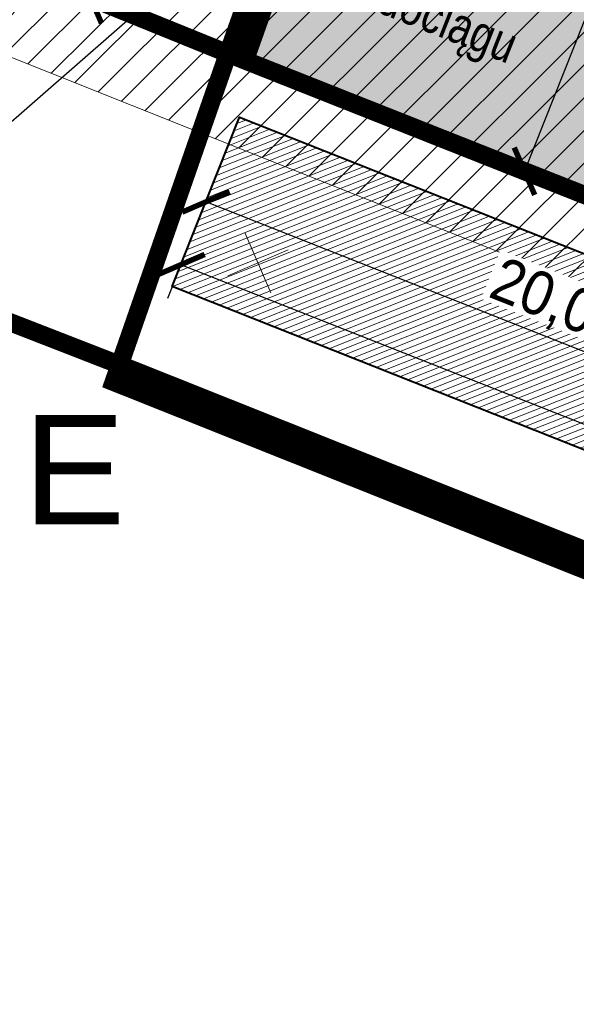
# Model space of a CAD drawing. Header units: millimetres. Extents: x -420 to 7389807, y 100 to 5530098.
# Tile 7 of 19: x 880 to 895, y 331 to 358. Entities that reach past the tile are written whole.
import ezdxf
from ezdxf import colors
from ezdxf.entities.mleader import LeaderData, LeaderLine
from ezdxf.enums import TextEntityAlignment as Align
from ezdxf.math import Vec2, Vec3

# ---------------------------------------------------------------- set-up
doc = ezdxf.new("R2010")
doc.units = ezdxf.units.MM
doc.linetypes.add('DASHDOTX2', pattern=[2, 1, -0.5, 0, -0.5])
doc.linetypes.add('HIDDEN', pattern=[0.375, 0.25, -0.125])
doc.layers.add('_obwiednie', color=21, linetype='Continuous', lineweight=9, plot=False)
for name, color, linetype, lineweight in [('_wymiary', 7, 'Continuous', 9), ('A_Z_drogi grube', 7, 'Continuous', 40), ('A_Z_granice działek', 74, 'Continuous', 13), ('A_Z_hatch_kreskowanie', 252, 'Continuous', 9), ('A_Z_podkład mapa tiff', 7, 'Continuous', 15), ('A_Z_sieć_wodna', 160, 'Continuous', 30), ('A_Z_zakres działek-opracowania', 161, 'DASHDOTX2', 13), ('A_Z_zieleń_trawa', 95, 'Continuous', 9)]:
    doc.layers.add(name, color=color, linetype=linetype, lineweight=lineweight)
doc.layers.add('A_Z_sieć_elektryczna_strefa', color=7, linetype='Continuous', lineweight=5, true_color=0xff8484)
doc.styles.add('1_100', font='arial.ttf', dxfattribs={"width": 0.8, "height": 25})
doc.styles.get("Standard").update_dxf_attribs({"font": 'arial.ttf', "width": 0.9})
doc.dimstyles.new('1_500', dxfattribs={"dimtxt": 1.2, "dimasz": 1, "dimexe": 1, "dimexo": 0.625, "dimgap": 0.2, "dimtad": 1, "dimzin": 0, "dimtxsty": 'Standard', "dimblk": 'ARCHTICK', "dimblk1": 'ARCHTICK', "dimblk2": 'ARCHTICK', "dimcen": 1, "dimclrd": 256, "dimclre": 256, "dimclrt": 256, "dimadec": 0, "dimazin": 0, "dimtfac": 1, "dimtmove": 1, "dimatfit": 3, "dimldrblk": 'ARCHTICK', "dimfxl": 1, "dimfxlon": 1, "dimtfill": 1, "dimarcsym": 1})
picture_1 = doc.add_image_def('image1.tiff', size_in_pixel=(3306, 2337))

# ---------------------------------------------------------------- blocks, each defined once
blk = doc.blocks.new('_ArchTick')
at = {"color": 0, "linetype": 'ByBlock', "const_width": 0.15}
blk.add_lwpolyline([(-0.5, -0.5), (0.5, 0.5)], dxfattribs=at)
blk = doc.blocks.new('*D22')
at = {"layer": '_wymiary', "lineweight": -2}
for p, q in [((886.6771996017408, 369.3162170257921), (884.8180666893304, 370.0535261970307)), ((885.7476331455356, 369.6848716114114), (881.5081056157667, 358.9948578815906)), ((882.4376720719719, 358.6262032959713), (880.5785391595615, 359.3635124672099))]:
    blk.add_line(p, q, dxfattribs=at)
at = {"layer": 'Defpoints', "color": 0}
for p in [(895.4772403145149, 365.8262294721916), (881.5081056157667, 358.9948578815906), (891.2762943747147, 355.1209147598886)]:
    blk.add_point(p, dxfattribs=at)
at = {"layer": '_wymiary', "lineweight": -2}
for p, rotation in [((885.7476331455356, 369.6848716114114), 68.36733399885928), ((881.5081056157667, 358.9948578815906), 248.3673339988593)]:
    blk.add_blockref('_ArchTick', p, dxfattribs=dict(at, rotation=rotation))
at = {"layer": '_wymiary', "insert": (882.7716029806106, 364.6794494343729), "char_height": 1.2, "attachment_point": 5, "rotation": 68.36733399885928, "bg_fill": 3, "box_fill_scale": 1.1, "bg_fill_color": 257, "bg_fill_transparency": 0}
blk.add_mtext('11,50', dxfattribs=at)
blk = doc.blocks.new('*D31')
at = {"layer": '_wymiary', "lineweight": -2}
for p, q in [((899.8068815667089, 370.4915603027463), (893.3801731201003, 354.2865379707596)), ((899.6783273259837, 370.5425433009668), (900.7364480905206, 370.1229058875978)), ((893.2516190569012, 354.3375208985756), (894.309739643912, 353.9178835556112))]:
    blk.add_line(p, q, dxfattribs=at)
at = {"layer": 'Defpoints', "color": 0}
for p in [(899.0973482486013, 370.7729523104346), (892.6706399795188, 354.5679299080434), (893.3801731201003, 354.2865379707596)]:
    blk.add_point(p, dxfattribs=at)
at = {"layer": '_wymiary', "lineweight": -2}
for p, rotation in [((899.8068815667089, 370.4915603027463), 68.36734450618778), ((893.3801731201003, 354.2865379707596), 248.3673445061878)]:
    blk.add_blockref('_ArchTick', p, dxfattribs=dict(at, rotation=rotation))
at = {"layer": '_wymiary', "insert": (895.803221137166, 362.8949532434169), "char_height": 1.2, "attachment_point": 5, "rotation": 68.36734450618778, "bg_fill": 3, "box_fill_scale": 1.1, "bg_fill_color": 257, "bg_fill_transparency": 0}
blk.add_mtext('17,43', dxfattribs=at)
blk = doc.blocks.new('*D49')
at = {"layer": '_wymiary', "lineweight": -2}
for p, q in [((885.0186429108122, 354.3753109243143), (884.2813340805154, 352.5161778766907)), ((903.2413249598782, 346.0726537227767), (884.6499884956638, 353.4457444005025)), ((903.6099793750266, 347.0022202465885), (902.8726705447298, 345.1430871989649))]:
    blk.add_line(p, q, dxfattribs=at)
at = {"layer": 'Defpoints', "color": 0}
for p in [(907.2965190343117, 356.2978741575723), (885.5716245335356, 355.7696607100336), (884.6499884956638, 353.4457444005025)]:
    blk.add_point(p, dxfattribs=at)
at = {"layer": '_wymiary', "lineweight": -2}
for p, rotation in [((884.6499884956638, 353.4457444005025), 158.3673445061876), ((903.2413249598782, 346.0726537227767), 338.3673445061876)]:
    blk.add_blockref('_ArchTick', p, dxfattribs=dict(at, rotation=rotation))
at = {"layer": '_wymiary', "insert": (894.2852412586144, 350.6154655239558), "char_height": 1.2, "attachment_point": 5, "rotation": 338.36734450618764, "bg_fill": 3, "box_fill_scale": 1.1, "bg_fill_color": 257, "bg_fill_transparency": 0}
blk.add_mtext('20,00', dxfattribs=at)
blk = doc.blocks.new('_Dot')
at = {"color": 0, "linetype": 'ByBlock', "lineweight": -2}
blk.add_line((-0.5, 0), (-1, 0), dxfattribs=at)
at = {"color": 0, "linetype": 'ByBlock', "const_width": 0.5}
blk.add_lwpolyline([(-0.25, 0, 1), (0.25, 0, 1)], format="xyb", close=True, dxfattribs=at)
blk = doc.blocks.new('*D61')
at = {"layer": '_wymiary', "lineweight": -2}
for p, q in [((893.2636944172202, 367.8149868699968), (892.6062722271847, 368.5685093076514)), ((893.2636944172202, 367.8149868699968), (836.7495115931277, 318.5083226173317)), ((836.7495115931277, 318.5083226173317), (836.0920894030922, 319.2618450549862))]:
    blk.add_line(p, q, dxfattribs=at)
at = {"layer": 'Defpoints', "color": 0}
for p in [(893.4877438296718, 367.5581865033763), (836.7495115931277, 318.5083226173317), (836.9735610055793, 318.2515222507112)]:
    blk.add_point(p, dxfattribs=at)
at = {"layer": '_wymiary', "lineweight": -2}
for p, rotation in [((893.2636944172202, 367.8149868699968), 41.10356941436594), ((836.7495115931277, 318.5083226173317), 221.1035694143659)]:
    blk.add_blockref('_ArchTick', p, dxfattribs=dict(at, rotation=rotation))
at = {"layer": '_wymiary', "insert": (864.4010212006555, 343.8557589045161), "char_height": 1.2, "attachment_point": 5, "rotation": 41.103569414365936, "bg_fill": 3, "box_fill_scale": 1.1, "bg_fill_color": 257, "bg_fill_transparency": 0}
blk.add_mtext('75,00', dxfattribs=at)
blk = doc.blocks.new('*D66')
at = {"layer": '_wymiary', "lineweight": -2}
for p, q in [((884.0815909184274, 352.0125231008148), (883.5986363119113, 350.7947472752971)), ((1147.241674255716, 247.3129979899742), (883.9672907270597, 351.7243137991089)), ((1147.355974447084, 247.6012072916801), (1146.873019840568, 246.3834314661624))]:
    blk.add_line(p, q, dxfattribs=at)
at = {"layer": 'Defpoints', "color": 0}
for p in [(884.3119999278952, 352.5935021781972), (883.9672907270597, 351.7243137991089), (1147.586383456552, 248.1821863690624)]:
    blk.add_point(p, dxfattribs=at)
at = {"layer": '_wymiary', "lineweight": -2}
for p, rotation in [((883.9672907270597, 351.7243137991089), 158.3673445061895), ((1147.241674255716, 247.3129979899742), 338.3673445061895)]:
    blk.add_blockref('_ArchTick', p, dxfattribs=dict(at, rotation=rotation))
at = {"layer": '_wymiary', "insert": (1007.845915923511, 303.58654743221), "char_height": 1.2, "attachment_point": 5, "rotation": 338.36734450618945, "bg_fill": 3, "box_fill_scale": 1.1, "bg_fill_color": 257, "bg_fill_transparency": 0}
blk.add_mtext('283,00', dxfattribs=at)
blk = doc.blocks.new('*D67')
at = {"layer": '_wymiary', "lineweight": -2}
for p, q in [((882.3865076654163, 375.5661106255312), (880.5291549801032, 376.3078929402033)), ((881.4578313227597, 375.9370017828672), (874.7817904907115, 359.2208276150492)), ((875.7104668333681, 358.8499364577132), (873.8531141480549, 359.5917187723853))]:
    blk.add_line(p, q, dxfattribs=at)
at = {"layer": 'Defpoints', "color": 0}
for p in [(887.3015741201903, 373.6031504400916), (874.7817904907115, 359.2208276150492), (880.625533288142, 356.8869762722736)]:
    blk.add_point(p, dxfattribs=at)
at = {"layer": '_wymiary', "lineweight": -2}
for p, rotation in [((881.4578313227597, 375.9370017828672), 68.22941223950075), ((874.7817904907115, 359.2208276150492), 248.2294122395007)]:
    blk.add_blockref('_ArchTick', p, dxfattribs=dict(at, rotation=rotation))
at = {"layer": '_wymiary', "insert": (877.264364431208, 367.9205595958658), "char_height": 1.2, "attachment_point": 5, "rotation": 68.22941223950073, "bg_fill": 3, "box_fill_scale": 1.1, "bg_fill_color": 257, "bg_fill_transparency": 0}
blk.add_mtext('18,00', dxfattribs=at)
blk = doc.blocks.new('wyburzenia')
at = {"color": 1, "ltscale": 2}
for points in [[(-1.272792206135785, 1.272792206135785), (1.272792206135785, -1.272792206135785)], [(1.272792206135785, 1.272792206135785), (-1.272792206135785, -1.272792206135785)]]:
    blk.add_lwpolyline(points, dxfattribs=at)

msp = doc.modelspace()

# ---------------------------------------------------------------- hatches: boundary and pattern name
at = {"layer": 'A_Z_sieć_elektryczna_strefa', "transparency": 33554508}
h = msp.add_hatch(dxfattribs=at)
h.set_pattern_fill('ANSI31', color=256, scale=0.2)
h.set_pattern_definition([(45, (750.8043739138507, 243.5266941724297), (-0.4490128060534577, 0.4490128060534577), [])])
h.paths.add_polyline_path([(1158.878430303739, 261.583857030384), (1158.598954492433, 243.5266941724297), (1154.295684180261, 243.9434890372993), (1115.730771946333, 257.4598740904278), (1093.540781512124, 267.381427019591), (897.7257209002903, 350.0575696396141), (813.4830990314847, 383.7020613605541), (750.8043739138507, 411.84949910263), (751.0908401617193, 431.4525673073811), (820.5111998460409, 400.2776311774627), (904.5650948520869, 366.7085124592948), (1100.715851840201, 283.8906336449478), (1122.392734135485, 274.198500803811), (1158.196294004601, 261.6499255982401)])

# ---------------------------------------------------------------- linework, layer by layer
at = {"layer": 'A_Z_granice działek', "linetype": 'ByBlock', "ltscale": 6, "const_width": 0.5}
for points in [[(885.7199583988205, 357.3244890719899), (710.8468517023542, 428.3282528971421), (712.615791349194, 415.0268063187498), (882.7527500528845, 348.7964074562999), (1046.789719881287, 283.3466272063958), (1092.330995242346, 265.1807855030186), (1130.171616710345, 242.5967933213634), (1137.656745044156, 242.1655513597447), (1203.115683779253, 237.7729538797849), (1212.94205702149, 237.5006019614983), (1208.611097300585, 247.8592449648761), (1181.250991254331, 250.2340581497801), (1156.328860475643, 252.5201389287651), (1146.572047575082, 255.5548869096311), (1124.499450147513, 262.7839326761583), (1118.838845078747, 264.711299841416), (1098.574982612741, 272.4185654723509), (1027.485761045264, 300.741634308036), (955.3402745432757, 329.7139304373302)], [(901.6766501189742, 402.4729458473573), (973.7587628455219, 375.5571748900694), (955.3495543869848, 329.7102042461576), (885.7199583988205, 357.3244890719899)]]:
    msp.add_lwpolyline(points, close=True, dxfattribs=at)
at = {"layer": 'A_Z_sieć_elektryczna_strefa'}
msp.add_lwpolyline([(1078.524831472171, 273.7213930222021), (897.7257209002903, 350.0575696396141), (813.4830990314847, 383.7020613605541), (750.8043739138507, 411.84949910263)], dxfattribs=at)
at = {"layer": 'A_Z_zakres działek-opracowania', "ltscale": 2, "const_width": 0.5}
msp.add_lwpolyline([(885.2481276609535, 357.4899498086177), (901.3748070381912, 403.1193759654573), (974.4136781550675, 375.8463473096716), (955.9998488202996, 329.9878686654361), (1027.671455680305, 301.2058734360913), (1098.756399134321, 272.8845090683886), (1119.008351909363, 265.1817732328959), (1124.657845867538, 263.2581892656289), (1149.055396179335, 255.2676929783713), (1146.117370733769, 241.0966797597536), (1137.625626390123, 241.666515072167), (1130.02056247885, 242.1046669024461), (1092.108856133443, 264.7310838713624), (1046.604448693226, 282.8822194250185), (882.1234134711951, 348.5091791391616)], close=True, dxfattribs=at)

# ---------------------------------------------------------------- texts
at = {"layer": 'A_Z_zakres działek-opracowania', "linetype": 'HIDDEN', "ltscale": 6}
msp.add_text('E', height=3, dxfattribs=at).set_placement((881.0401432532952, 343.7027774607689), align=Align.BOTTOM_CENTER)

# ---------------------------------------------------------------- pictures from other files: only their frames are drawn
at = {"layer": 'A_Z_podkład mapa tiff'}
image = msp.add_image(picture_1, insert=(743.5877335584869, 215.9958086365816), size_in_units=(419.80593849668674, 296.7593703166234), rotation=-0.44367172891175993, dxfattribs=dict(at, fade=20))
image.dxf.flags = 7

# ---------------------------------------------------------------- next in the draw order: dimensions: what is measured, and where the dimension line sits
at = {"layer": '_wymiary'}
dim = msp.add_linear_dim(base=(881.5081056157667, 358.9948578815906), p1=(895.4772403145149, 365.8262294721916), p2=(891.2762943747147, 355.1209147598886), angle=248.36733399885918, dimstyle='1_500', dxfattribs=at)
dim.commit()
dim.dimension.update_dxf_attribs({"geometry": '*D22', "text_midpoint": (882.7716029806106, 364.6794494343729)})

# ---------------------------------------------------------------- next in the draw order: hatches: boundary and pattern name
at = {"layer": 'A_Z_hatch_kreskowanie'}
h = msp.add_hatch(dxfattribs=at)
h.set_pattern_fill('ANSI31', color=256, scale=0.05, angle=358.3353577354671)
h.set_pattern_definition([(381.7025487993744, (1844.276985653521, 266.6329658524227), (-0.05870385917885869, 0.1474971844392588), [])])
edge = h.paths.add_edge_path()
edge.add_line((1147.838433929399, 255.160991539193), (1148.960890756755, 254.8118638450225))
edge.add_line((1148.960890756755, 254.8118638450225), (1147.149482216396, 246.0748753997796))
edge.add_line((1147.149482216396, 246.0748753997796), (1132.086258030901, 250.988899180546))
edge.add_ellipse((1134.257241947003, 257.6437341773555), major_axis=(-6.999999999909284, 0), ratio=1, start_angle=427.91121950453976, end_angle=431.93229854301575, ccw=False)
edge.add_line((1131.624942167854, 251.1575181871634), (951.9918812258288, 324.0493116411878))
edge.add_line((951.9918812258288, 324.0493116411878), (916.0233356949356, 338.3140147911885))
edge.add_ellipse((913.442749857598, 331.8070510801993), major_axis=(6.999999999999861, 0), ratio=1, start_angle=68.36730108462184, end_angle=98.89709974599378)
edge.add_line((912.3601272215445, 338.7228249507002), (909.2287741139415, 338.2326305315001))
edge.add_line((909.2287741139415, 338.2326305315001), (903.5788964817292, 340.4868982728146))
edge.add_ellipse((895.3559909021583, 336.8285073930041), major_axis=(9.000000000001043, 0), ratio=1, start_angle=23.98439873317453, end_angle=68.36730108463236)
edge.add_line((898.6738869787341, 345.1946035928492), (883.7283489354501, 351.121829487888))
edge.add_line((883.7283489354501, 351.121829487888), (885.5716245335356, 355.7696607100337))
edge.add_line((885.5716245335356, 355.7696607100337), (897.655985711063, 350.9771441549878))
edge.add_ellipse((900.2365715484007, 357.4841078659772), major_axis=(7.000000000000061, 0), ratio=1, start_angle=248.3673010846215, end_angle=338.3673010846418)
edge.add_line((906.7435352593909, 354.9035220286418), (907.2965190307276, 356.2978741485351))
edge.add_line((907.2965190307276, 356.2978741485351), (911.9443511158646, 354.454600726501))
edge.add_line((911.9443511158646, 354.454600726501), (911.3913664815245, 353.0602464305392))
edge.add_ellipse((917.8983301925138, 350.4796605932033), major_axis=(6.99999999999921, 0), ratio=1, start_angle=158.3673010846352, end_angle=248.3673010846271)
edge.add_line((915.317744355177, 343.9726968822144), (933.9090699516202, 336.5995962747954))
edge.add_ellipse((936.4896557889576, 343.1065599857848), major_axis=(6.999999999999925, 0), ratio=1, start_angle=248.3673010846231, end_angle=338.3673010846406)
edge.add_line((942.9966194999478, 340.5259741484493), (943.5496130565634, 341.9203539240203))
edge.add_line((943.5496130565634, 341.9203539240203), (948.1974471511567, 340.077082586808))
edge.add_line((948.1974471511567, 340.077082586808), (947.6444507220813, 338.6826985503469))
edge.add_ellipse((954.151414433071, 336.1021127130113), major_axis=(6.999999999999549, 0), ratio=1, start_angle=158.3673010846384, end_angle=248.367301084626)
edge.add_line((951.5708285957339, 329.5951490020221), (953.8684309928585, 328.6838785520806))
edge.add_line((953.8684309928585, 328.6838785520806), (1133.342514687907, 255.8565344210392))
edge.add_ellipse((1135.974814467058, 262.3427504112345), major_axis=(6.999999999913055, 0), ratio=1, start_angle=247.9112195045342, end_angle=251.9322985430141)
edge.add_line((1133.803830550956, 255.6879154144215), (1141.317853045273, 253.2366417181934))
edge.add_ellipse((1143.178696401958, 258.9407860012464), major_axis=(6.000000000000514, 0), ratio=1, start_angle=251.9322985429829, end_angle=320.9524047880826)
at = {"layer": 'A_Z_zieleń_trawa'}
h = msp.add_hatch(dxfattribs=at)
h.set_pattern_fill('AR-CONC', color=256, scale=0.015, angle=358)
h.set_pattern_definition([(386.3673339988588, (1852.013183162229, 375.055093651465), (2.407741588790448, -1.314524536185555), [0.28575, -3.14325]), (691.3673339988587, (1852.013183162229, 375.055093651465), (0.664522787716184, 2.837427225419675), [0.2286, -2.51460876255]), (436.8187786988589, (1852.213827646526, 374.9455502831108), (3.072264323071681, 1.522902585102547), [0.242850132, -2.671353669]), (382.5515339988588, (1852.318647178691, 375.75318801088), (3.472368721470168, -2.207763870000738), [0.428625, -4.714874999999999]), (433.0028916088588, (1852.608011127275, 375.5692081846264), (4.750202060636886, 1.972605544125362), [0.3642753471, -4.0070341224]), (687.5514851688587, (1852.318647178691, 375.75318801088), (4.750202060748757, 1.972605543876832), [0.34289950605, -3.7718959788]), (357.3673339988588, (1852.591328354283, 375.4259324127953), (1.468559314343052, -2.316998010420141), [0.28575, -3.14325]), (662.3673339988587, (1852.591328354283, 375.4259324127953), (1.956819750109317, 2.159493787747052), [0.2286, -2.5146]), (407.8187789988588, (1852.713708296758, 375.2328492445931), (3.42537906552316, -0.1575042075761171), [0.242850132, -2.671349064]), (373.8673339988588, (1852.013183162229, 375.055093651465), (0.5508791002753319, 1.143384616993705), [0, -2.48412, 0, -2.5527, 0, -2.524125]), (343.8673339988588, (1852.013183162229, 375.055093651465), (1.520629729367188, 0.9748915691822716), [0, -1.45542, 0, -2.42697, 0, -0.962025]), (303.8673339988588, (1851.234807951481, 375.3956860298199), (1.828840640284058, -0.8940403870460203), [0, -0.9525, 0, -2.9718, 0, -3.94335]), (293.8673339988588, (1850.885760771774, 375.5484180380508), (2.1884847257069, -0.5413000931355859), [0, -1.23825, 0, -1.97358, 0, -2.80035])])
h.paths.add_polyline_path([(968.444652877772, 370.7750189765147), (955.1691945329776, 337.312170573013), (905.4698295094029, 357.0223146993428), (904.6435158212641, 362.1909885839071), (895.4772403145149, 365.8262294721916), (907.0932663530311, 395.1062217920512)])
edge = h.paths.add_edge_path()
edge.add_line((943.3061274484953, 340.6282598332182), (943.7820067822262, 341.8281926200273))
edge.add_line((943.7820067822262, 341.8281926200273), (950.9861436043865, 338.9711160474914))
edge.add_line((950.9861436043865, 338.9711160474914), (950.1705878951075, 336.9146825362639))
edge.add_arc((954.8184201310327, 335.0714096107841), 4.999999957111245, 158.3673338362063, 231.6146535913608)
edge.add_line((951.7136835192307, 331.1521481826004), (937.7557403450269, 336.6877397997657))
edge.add_arc((937.4963384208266, 342.932354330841), 6.249999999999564, 272.3787049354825, 338.3673010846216)
edge = h.paths.add_edge_path()
edge.add_line((973.7587628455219, 375.5571748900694), (955.3495543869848, 329.7102042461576))
edge.add_line((955.3495543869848, 329.7102042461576), (914.9094980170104, 345.748258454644))
edge.add_arc((918.1733614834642, 351.0783770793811), 6.25003754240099, 158.3674266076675, 238.5190518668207, ccw=False)
edge.add_line((912.3635325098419, 353.3824726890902), (912.6739679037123, 354.1652375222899))
edge.add_line((912.6739679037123, 354.1652375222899), (905.4698295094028, 357.0223146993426))
edge.add_line((905.4698295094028, 357.0223146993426), (904.814634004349, 355.3702350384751))
edge.add_arc((900.1668027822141, 357.2135106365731), 4.999999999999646, 251.1851352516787, 338.3673010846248, ccw=False)
edge.add_line((898.5542463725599, 352.4806825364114), (895.9893033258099, 353.3546030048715))
edge.add_line((895.9893033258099, 353.3546030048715), (895.9540692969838, 353.2657601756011))
edge.add_line((895.9540692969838, 353.2657601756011), (885.7199583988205, 357.3244890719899))
edge.add_line((885.7199583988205, 357.3244890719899), (901.6766501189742, 402.4729458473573))
edge.add_line((901.6766501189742, 402.4729458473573), (973.7587628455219, 375.5571748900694))

# ---------------------------------------------------------------- next in the draw order: linework, layer by layer
at = {"layer": '_obwiednie'}
msp.add_lwpolyline([(1131.624942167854, 251.1575181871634), (951.9918812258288, 324.0493116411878), (916.0233356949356, 338.3140147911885, 0.1340049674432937), (912.3601272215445, 338.7228249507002), (909.2287741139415, 338.2326305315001), (903.5788964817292, 340.4868982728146, 0.196114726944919), (898.6738869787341, 345.1946035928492), (883.7283489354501, 351.121829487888), (885.5716245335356, 355.7696607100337), (897.655985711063, 350.9771441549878, 0.4142135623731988), (906.7435352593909, 354.9035220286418), (907.2965190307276, 356.2978741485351), (911.9443511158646, 354.454600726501), (911.3913664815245, 353.0602464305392, 0.4142135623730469), (915.317744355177, 343.9726968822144), (933.9090699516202, 336.5995962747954, 0.4142135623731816), (942.9966194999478, 340.5259741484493), (943.5496130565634, 341.9203539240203), (948.1974471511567, 340.077082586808), (947.6444507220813, 338.6826985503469, 0.4142135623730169), (951.5708285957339, 329.5951490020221), (953.8684309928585, 328.6838785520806), (1133.342514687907, 255.8565344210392, 0.0175470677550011)], format="xyb", dxfattribs=at)
at = {"layer": 'A_Z_drogi grube'}
msp.add_lwpolyline([(903.5788964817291, 340.4868982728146, 0.1961147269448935), (898.6738869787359, 345.1946035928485), (883.7283489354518, 351.1218294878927), (885.5716245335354, 355.7696607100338), (897.655985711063, 350.9771441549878, 0.4142135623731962), (906.7435352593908, 354.9035220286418), (907.2965184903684, 356.2978727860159)], format="xyb", dxfattribs=at)
at = {"layer": 'A_Z_sieć_elektryczna_strefa'}
msp.add_lwpolyline([(1158.598954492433, 243.5266941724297), (1154.295684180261, 243.9434890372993), (1115.730771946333, 257.4598740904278), (1093.540781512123, 267.3814270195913), (897.725720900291, 350.0575696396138), (813.4830990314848, 383.7020613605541), (750.8043739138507, 411.84949910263)], dxfattribs=at)

# ---------------------------------------------------------------- next in the draw order: dimensions: what is measured, and where the dimension line sits
at = {"layer": '_wymiary', "color": 2}
dim = msp.add_linear_dim(base=(893.3801731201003, 354.2865379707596), p1=(899.0973482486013, 370.7729523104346), p2=(892.6706399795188, 354.5679299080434), angle=68.36734450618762, dimstyle='1_500', dxfattribs=at)
dim.commit()
dim.dimension.update_dxf_attribs({"geometry": '*D31', "text_midpoint": (896.6594875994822, 362.5553687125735), "dimtype": 160})

# ---------------------------------------------------------------- next in the draw order: dimensions: what is measured, and where the dimension line sits
dim = msp.add_linear_dim(base=(884.6499884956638, 353.4457444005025), p1=(907.2965190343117, 356.2978741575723), p2=(885.5716245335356, 355.7696607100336), angle=338.3673445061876, dimstyle='1_500', dxfattribs=at)
dim.commit()
dim.dimension.update_dxf_attribs({"geometry": '*D49', "text_midpoint": (894.2852412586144, 350.6154655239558)})

# ---------------------------------------------------------------- next in the draw order: linework, layer by layer
at = {"layer": 'A_Z_sieć_wodna', "linetype": 'HIDDEN', "ltscale": 20}
msp.add_circle((893.4877438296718, 367.5581865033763), 75, dxfattribs=at)

# ---------------------------------------------------------------- next in the draw order: leaders
at = {"layer": 'A_Z_sieć_wodna', "linetype": 'Continuous'}
ml = msp.add_multileader_mtext('Standard', dxfattribs=at)
ml.set_content('\\pxsm0.8;zakończenie\\Pnowego\\Pwodociągu', color=256, style='1_100')
ml.set_leader_properties()
ml.set_arrow_properties(name='DOT')
ml.build(insert=Vec2(0, 0))
ml.multileader.update_dxf_attribs({"text_left_attachment_type": 6, "text_right_attachment_type": 6, "text_top_attachment_type": 0, "text_bottom_attachment_type": 0, "arrow_head_size": 0.5})
ctx = ml.context
ctx.base_point, ctx.char_height, ctx.arrow_head_size, ctx.landing_gap_size, ctx.plane_origin, ctx.plane_x_axis, ctx.plane_y_axis = Vec3(888.7447865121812, 361.4380717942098), 1, 0.5, 0.1, Vec3(907.027480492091, 386.6568171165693), Vec3(0.9295655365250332, -0.3686569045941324), Vec3(0.3686569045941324, 0.9295655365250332)
ctx.left_attachment, ctx.right_attachment = 6, 6
notes = []
notes.append((ctx, [(0, (1, 1, 0), (888.4473255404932, 361.5560420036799), (0.9295655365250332, -0.3686569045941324), 0.3200000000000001, [(0, [(892.0799627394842, 369.2225050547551)], 256, [])])]))
ctx.mtext.insert, ctx.mtext.text_direction, ctx.mtext.rotation, ctx.mtext.line_spacing_factor, ctx.mtext.line_spacing_style, ctx.mtext.flow_direction = Vec3(889.3147840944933, 362.6040613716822), Vec3(0.9295655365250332, -0.3686569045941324), 5.905621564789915, 3, 2, 5
for ctx, leaders in notes:
    for number, flags, end, landing, length, lines in leaders:
        leader = LeaderData()
        leader.index, (leader.has_last_leader_line, leader.has_dogleg_vector, leader.attachment_direction) = number, flags
        leader.last_leader_point, leader.dogleg_vector, leader.dogleg_length = Vec3(end), Vec3(landing), length
        for number, points, colour, breaks in lines:
            line = LeaderLine()
            line.index, line.vertices, line.color, line.breaks = number, Vec3.list(points), colors.encode_raw_color(colour), breaks
            leader.lines.append(line)
        ctx.leaders.append(leader)

# ---------------------------------------------------------------- next in the draw order: dimensions: what is measured, and where the dimension line sits
at = {"layer": '_wymiary', "color": 2}
dim = msp.add_aligned_dim(p1=(893.4877438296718, 367.5581865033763), p2=(836.9735610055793, 318.2515222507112), distance=-0.34079989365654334, dimstyle='1_500', dxfattribs=at)
dim.commit()
dim.dimension.update_dxf_attribs({"geometry": '*D61', "text_midpoint": (864.4010212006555, 343.8557589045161)})

# ---------------------------------------------------------------- next in the draw order: dimensions: what is measured, and where the dimension line sits
dim = msp.add_aligned_dim(p1=(887.3015741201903, 373.6031504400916), p2=(880.625533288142, 356.8869762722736), distance=-6.292550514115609, dimstyle='1_500', dxfattribs=at)
dim.commit()
dim.dimension.update_dxf_attribs({"geometry": '*D67', "text_midpoint": (877.264364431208, 367.9205595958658)})
dim = msp.add_linear_dim(base=(883.9672907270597, 351.7243137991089), p1=(1147.586383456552, 248.1821863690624), p2=(884.3119999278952, 352.5935021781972), angle=158.3673445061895, text='283,00', dimstyle='1_500', dxfattribs=at)
dim.commit()
dim.dimension.update_dxf_attribs({"geometry": '*D66', "text_midpoint": (1007.506331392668, 302.7302809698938), "dimtype": 161})

# ---------------------------------------------------------------- next in the draw order: block references
at = {"layer": '_wymiary', "color": 2, "xscale": 0.5, "yscale": 0.5, "zscale": 0.5, "rotation": 68.36727649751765}
msp.add_blockref('wyburzenia', (886.076827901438, 351.7759504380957), dxfattribs=at)

doc.saveas('drawing.dxf')
